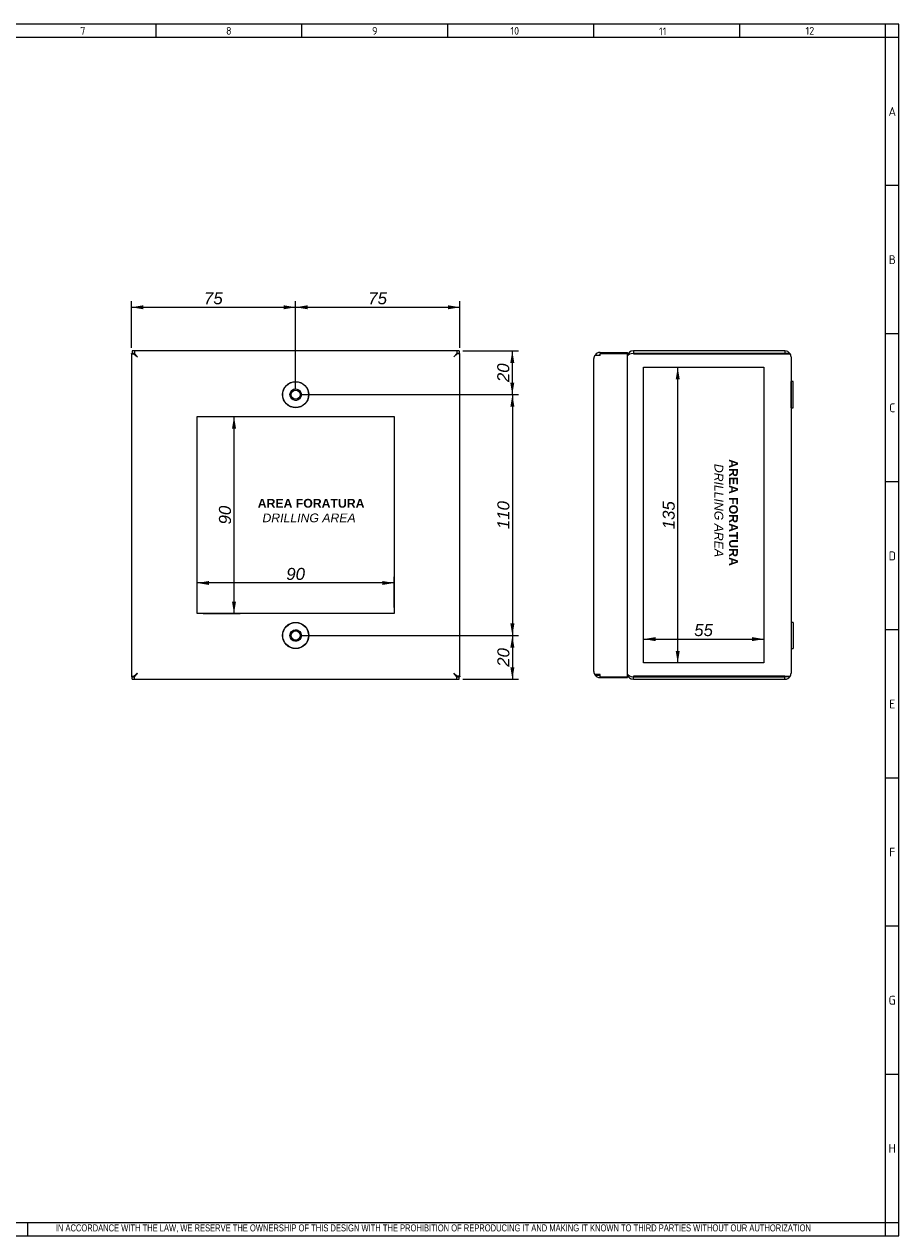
# Model space of a CAD drawing. Extents: x 6 to 412, y 11 to 288.
# Tile 3 of 3: x 212 to 412, y 11 to 288. Entities that reach past the tile are written whole.
import ezdxf
from ezdxf.lldxf.tags import DXFTag

# ---------------------------------------------------------------- set-up
doc = ezdxf.new("R2010")
doc.units = 0
doc.layers.get('0').update_dxf_attribs({"linetype": 'CONTINUOUS'})
for name, color, linetype in [('_TRANSLATION', 7, 'CONTINUOUS'), ('DEFAULT', 7, 'CONTINUOUS'), ('DV4_DEFAULT', 7, 'CONTINUOUS'), ('DV5_DEFAULT', 7, 'CONTINUOUS'), ('S0000000_02', 7, 'CONTINUOUS'), ('S0000000_11', 7, 'CONTINUOUS'), ('S0000000_12', 7, 'CONTINUOUS')]:
    doc.layers.add(name, color=color, linetype=linetype)
doc.styles.add('SEACAD_ARIAL', font='arial.ttf')
doc.styles.add('SEACAD_ARIALI', font='ariali.ttf')
tags = doc.linetypes.add('CENTER2', pattern=[28.575, 19.05, -3.175, 3.175, -3.175]).pattern_tags.tags
tags[10:11] = [DXFTag(74, 4), DXFTag(75, 0), DXFTag(340, '0'), DXFTag(46, 0.0), DXFTag(50, 0.0), DXFTag(44, 0.0), DXFTag(45, 0.0)]
tags[8:9] = [DXFTag(74, 4), DXFTag(75, 0), DXFTag(340, '0'), DXFTag(46, 0.0), DXFTag(50, 0.0), DXFTag(44, 0.0), DXFTag(45, 0.0)]
tags[6:7] = [DXFTag(74, 4), DXFTag(75, 0), DXFTag(340, '0'), DXFTag(46, 0.0), DXFTag(50, 0.0), DXFTag(44, 0.0), DXFTag(45, 0.0)]
tags[4:5] = [DXFTag(74, 4), DXFTag(75, 0), DXFTag(340, '0'), DXFTag(46, 0.0), DXFTag(50, 0.0), DXFTag(44, 0.0), DXFTag(45, 0.0)]
doc.dimstyles.new('ISO', dxfattribs={"dimtxt": 2.75, "dimasz": 2.75, "dimexe": 1.375, "dimexo": 1.375, "dimgap": 0.6875, "dimtad": 1, "dimdec": 1, "dimlfac": 2, "dimtxsty": 'SEACAD_ARIAL', "dimblk1": '_SE_FILLED', "dimblk2": '_SE_FILLED', "dimsah": 1, "dimcen": 1.375, "dimazin": 3, "dimtfac": 0.7, "dimtdec": 3, "dimtmove": 0, "dimatfit": 3})

# ---------------------------------------------------------------- blocks, each defined once
blk = doc.blocks.new('SE3')
at = {"layer": 'DV4_DEFAULT', "color": 7, "linetype": 'CENTER2'}
for p, q in [((251.93, 153.01), (251.93, 198.01)), ((251.93, 198.01), (296.93, 198.01)), ((296.93, 198.01), (296.93, 153.01)), ((296.93, 153.01), (251.93, 153.01))]:
    blk.add_line(p, q, dxfattribs=at)
at = {"layer": 'S0000000_02', "color": 7, "linetype": 'CONTINUOUS'}
for centre, radius in [((274.43, 203.01), 3), ((274.43, 203.01), 2.95), ((274.43, 203.01), 1.3), ((274.43, 203.01), 1.05), ((274.43, 148.01), 3), ((274.43, 148.01), 2.95), ((274.43, 148.01), 1.3), ((274.43, 148.01), 1.05)]:
    blk.add_circle(centre, radius, dxfattribs=at)
for centre in [(274.43, 203.01), (274.43, 148.01)]:
    blk.add_arc(centre, 1.25, 75, 15, dxfattribs=at)
at = {"layer": 'S0000000_11', "color": 7, "linetype": 'CONTINUOUS'}
for p, q in [((237.63, 213.01), (237.13, 213.01)), ((237.13, 213.01), (237.13, 212.41)), ((237.63, 213.01), (237.63, 212.41)), ((311.23, 213.01), (237.63, 213.01)), ((311.23, 213.01), (311.23, 212.41)), ((311.73, 213.01), (311.23, 213.01)), ((311.73, 213.01), (311.73, 212.41)), ((236.93, 212.41), (237.53, 212.41)), ((236.93, 212.31), (236.93, 212.41)), ((236.93, 212.31), (236.93, 138.71)), ((236.93, 212.31), (237.53, 212.31)), ((237.63, 212.41), (237.13, 212.41)), ((237.53, 212.31), (237.53, 212.41)), ((238.33, 211.61), (237.53, 212.41)), ((237.53, 212.41), (238.33, 211.61)), ((237.53, 212.31), (238.33, 211.61)), ((237.63, 212.41), (238.33, 211.61)), ((311.33, 212.41), (310.53, 211.61)), ((311.23, 212.41), (310.53, 211.61)), ((310.53, 211.61), (311.33, 212.41)), ((311.33, 212.31), (310.53, 211.61)), ((311.73, 212.41), (311.23, 212.41)), ((311.33, 212.31), (311.33, 212.41)), ((311.93, 212.41), (311.33, 212.41)), ((311.93, 212.31), (311.33, 212.31)), ((311.93, 212.31), (311.93, 212.41)), ((311.93, 138.71), (311.93, 212.31)), ((236.93, 138.71), (237.53, 138.71)), ((236.93, 138.71), (236.93, 138.61)), ((236.93, 138.61), (237.53, 138.61)), ((237.13, 138.01), (237.13, 138.61)), ((237.13, 138.61), (237.63, 138.61)), ((238.33, 139.41), (237.53, 138.61)), ((237.53, 138.71), (238.33, 139.41)), ((237.53, 138.61), (238.33, 139.41)), ((237.53, 138.71), (237.53, 138.61)), ((237.63, 138.61), (238.33, 139.41)), ((237.63, 138.01), (237.63, 138.61)), ((311.33, 138.71), (310.53, 139.41)), ((310.53, 139.41), (311.33, 138.61)), ((311.23, 138.61), (310.53, 139.41)), ((311.33, 138.61), (310.53, 139.41)), ((311.23, 138.01), (311.23, 138.61)), ((311.23, 138.61), (311.73, 138.61)), ((311.93, 138.71), (311.33, 138.71)), ((311.33, 138.71), (311.33, 138.61)), ((311.93, 138.61), (311.33, 138.61)), ((311.73, 138.01), (311.73, 138.61)), ((311.93, 138.71), (311.93, 138.61)), ((237.13, 138.01), (237.63, 138.01)), ((237.63, 138.01), (311.23, 138.01)), ((311.23, 138.01), (311.73, 138.01))]:
    blk.add_line(p, q, dxfattribs=at)
at = {"layer": 'S0000000_12', "color": 7, "linetype": 'CONTINUOUS'}
for p, q in [((237.3, 212.41), (237.3, 212.41)), ((311.55, 212.41), (311.55, 212.41)), ((237.3, 138.61), (237.3, 138.61)), ((311.55, 138.61), (311.55, 138.61))]:
    blk.add_line(p, q, dxfattribs=at)
blk = doc.blocks.new('SE4')
at = {"layer": 'DV5_DEFAULT', "color": 7, "linetype": 'CENTER2'}
for p, q in [((353.84, 141.76), (353.84, 209.26)), ((353.84, 209.26), (381.31, 209.26)), ((381.31, 209.26), (381.31, 141.76)), ((381.31, 141.76), (353.84, 141.76))]:
    blk.add_line(p, q, dxfattribs=at)
at = {"layer": 'S0000000_02', "color": 7, "linetype": 'CONTINUOUS'}
for p, q in [((387.56, 206.01), (387.51, 205.96)), ((387.56, 200.01), (387.56, 206.01)), ((387.96, 206.01), (387.56, 206.01)), ((387.96, 200.01), (387.96, 206.01)), ((388.01, 205.96), (387.96, 206.01)), ((388.01, 200.06), (388.01, 205.96)), ((387.51, 200.06), (387.56, 200.01)), ((387.56, 200.01), (387.96, 200.01)), ((387.96, 200.01), (388.01, 200.06)), ((387.56, 151.01), (387.51, 150.96)), ((387.56, 151.01), (387.56, 145.01)), ((387.96, 151.01), (387.56, 151.01)), ((387.96, 151.01), (387.96, 145.01)), ((388.01, 150.96), (387.96, 151.01)), ((388.01, 150.96), (388.01, 145.06)), ((387.51, 145.06), (387.56, 145.01)), ((387.56, 145.01), (387.96, 145.01)), ((387.96, 145.01), (388.01, 145.06))]:
    blk.add_line(p, q, dxfattribs=at)
at = {"layer": 'S0000000_11', "color": 7, "linetype": 'CONTINUOUS'}
for p, q in [((351.51, 213.01), (351.51, 212.41)), ((386.11, 213.01), (351.51, 213.01)), ((386.11, 213.01), (386.11, 212.41)), ((351.51, 212.31), (351.51, 212.41)), ((386.11, 212.41), (351.51, 212.41)), ((351.51, 212.31), (386.11, 212.31)), ((387.26, 212.41), (386.11, 212.41)), ((386.11, 212.31), (387.26, 212.31)), ((387.51, 211.61), (387.51, 139.41)), ((351.51, 138.71), (351.51, 138.61)), ((386.11, 138.71), (351.51, 138.71)), ((351.51, 138.01), (351.51, 138.61)), ((351.51, 138.61), (386.11, 138.61)), ((386.11, 138.71), (387.26, 138.71)), ((387.26, 138.61), (386.11, 138.61)), ((386.11, 138.01), (386.11, 138.61)), ((351.51, 138.01), (386.11, 138.01))]:
    blk.add_line(p, q, dxfattribs=at)
for centre, radius, start, end in [((351.51, 211.61), 1.4, 90, 169.1559), ((386.11, 211.61), 1.4, 34.8499, 90), ((351.51, 211.61), 0.8, 90, 94.1514), ((386.11, 211.61), 0.8, 61.045, 90), ((386.11, 211.61), 1.4, 0, 34.8499), ((351.51, 139.41), 1.4, 190.8441, 270), ((351.51, 139.41), 0.8, 265.8486, 270), ((386.11, 139.41), 0.8, 270, 298.955), ((386.11, 139.41), 1.4, 270, 325.1501), ((386.11, 139.41), 1.4, 325.1501, 0)]:
    blk.add_arc(centre, radius, start, end, dxfattribs=at)
for centre, major_axis, ratio, start_param, end_param in [((351.51, 211.61), (-1.4, 0), 0.571429, 4.712389, 6.093921), ((386.11, 211.61), (-1.4, 0), 0.875, 3.141593, 3.749838), ((351.51, 139.41), (1.4, 0), 0.571429, 3.330857, 4.712389), ((386.11, 139.41), (-1.4, 0), 0.875, 2.533347, 3.141593)]:
    blk.add_ellipse(centre, major_axis=major_axis, ratio=ratio, start_param=start_param, end_param=end_param, dxfattribs=at)
at = {"layer": 'S0000000_12', "color": 7, "linetype": 'CONTINUOUS'}
for p, q in [((342.51, 139.79), (342.51, 211.24)), ((342.76, 212.04), (343.91, 212.04)), ((343.91, 211.94), (342.76, 211.94)), ((343.91, 212.64), (350.14, 212.64)), ((343.91, 212.44), (350.14, 212.44)), ((343.91, 211.94), (343.91, 212.44)), ((350.14, 212.44), (350.14, 212.64)), ((350.14, 138.58), (350.14, 212.44)), ((343.91, 139.09), (342.76, 139.09)), ((342.76, 138.99), (343.91, 138.99)), ((343.91, 138.58), (343.91, 139.09)), ((343.91, 138.58), (350.14, 138.58)), ((343.91, 138.39), (350.14, 138.39)), ((350.14, 138.58), (350.14, 138.39))]:
    blk.add_line(p, q, dxfattribs=at)
for centre, radius, start, end in [((343.91, 211.24), 1.4, 145.1501, 180), ((343.91, 211.24), 1.4, 90, 145.1501), ((343.91, 211.24), 0.8, 90, 119.0162), ((343.91, 139.79), 1.4, 180, 214.8499), ((343.91, 139.79), 1.4, 214.8499, 270), ((343.91, 139.79), 0.8, 240.9838, 270)]:
    blk.add_arc(centre, radius, start, end, dxfattribs=at)
for centre, start_param, end_param in [((343.91, 211.24), 2.533347, 3.141593), ((343.91, 139.79), 3.141593, 3.749838)]:
    blk.add_ellipse(centre, major_axis=(1.4, 0), ratio=0.874482, start_param=start_param, end_param=end_param, dxfattribs=at)
blk = doc.blocks.new('DMBLK7')
at = {"layer": '_TRANSLATION', "linetype": 'CONTINUOUS'}
for points in [[(362.1, 206.51), (361.64, 209.26), (361.18, 206.51)], [(362.1, 144.51), (361.18, 144.51), (361.64, 141.76)]]:
    blk.add_hatch(color=7, dxfattribs=at).paths.add_polyline_path(points)
at = {"layer": '_TRANSLATION', "color": 7, "linetype": 'CONTINUOUS'}
blk.add_line((361.64, 141.76), (361.64, 209.26), dxfattribs=at)
at = {"layer": '_TRANSLATION', "color": 7, "linetype": 'CONTINUOUS', "style": 'SEACAD_ARIALI'}
blk.add_text('135', height=2.75, rotation=90, dxfattribs=at).set_placement((360.95, 172.27))
blk = doc.blocks.new('_SE_FILLED')
at = {"color": 0}
blk.add_line((0, 0), (-1, 0), dxfattribs=at)
blk.add_solid([(0, 0), (-1, -0.1665), (-1, 0.1665), (0, 0)], dxfattribs=at)
blk = doc.blocks.new('DMBLK8')
at = {"layer": '_TRANSLATION', "linetype": 'CONTINUOUS'}
for points in [[(356.59, 147.65), (353.84, 147.19), (356.59, 146.73)], [(378.56, 147.65), (378.56, 146.73), (381.31, 147.19)]]:
    blk.add_hatch(color=7, dxfattribs=at).paths.add_polyline_path(points)
at = {"layer": '_TRANSLATION', "color": 7, "linetype": 'CONTINUOUS'}
blk.add_line((353.84, 147.19), (381.31, 147.19), dxfattribs=at)
at = {"layer": '_TRANSLATION', "color": 7, "linetype": 'CONTINUOUS', "style": 'SEACAD_ARIALI'}
blk.add_text('55', height=2.75, dxfattribs=at).set_placement((365.4, 147.88))
blk = doc.blocks.new('DMBLK9')
at = {"layer": '_TRANSLATION', "linetype": 'CONTINUOUS'}
for points in [[(260.82, 195.26), (260.36, 198.01), (259.9, 195.26)], [(260.82, 155.76), (259.9, 155.76), (260.36, 153.01)]]:
    blk.add_hatch(color=7, dxfattribs=at).paths.add_polyline_path(points)
at = {"layer": '_TRANSLATION', "color": 7, "linetype": 'CONTINUOUS'}
for p, q in [((253.3, 198.01), (261.74, 198.01)), ((260.36, 153.01), (260.36, 198.01)), ((253.3, 153.01), (261.74, 153.01))]:
    blk.add_line(p, q, dxfattribs=at)
at = {"layer": '_TRANSLATION', "color": 7, "linetype": 'CONTINUOUS', "style": 'SEACAD_ARIALI'}
blk.add_text('90', height=2.75, rotation=90, dxfattribs=at).set_placement((259.67, 173.37))
blk = doc.blocks.new('DMBLK10')
at = {"layer": '_TRANSLATION', "linetype": 'CONTINUOUS'}
for points in [[(254.68, 160.47), (251.93, 160.01), (254.68, 159.55)], [(294.18, 160.47), (294.18, 159.55), (296.93, 160.01)]]:
    blk.add_hatch(color=7, dxfattribs=at).paths.add_polyline_path(points)
at = {"layer": '_TRANSLATION', "color": 7, "linetype": 'CONTINUOUS'}
for p, q in [((251.93, 154.39), (251.93, 161.39)), ((296.93, 154.39), (296.93, 161.39)), ((296.93, 160.01), (251.93, 160.01))]:
    blk.add_line(p, q, dxfattribs=at)
at = {"layer": '_TRANSLATION', "color": 7, "linetype": 'CONTINUOUS', "style": 'SEACAD_ARIALI'}
blk.add_text('90', height=2.75, dxfattribs=at).set_placement((272.29, 160.7))
blk = doc.blocks.new('DMBLK11')
at = {"layer": '_TRANSLATION', "linetype": 'CONTINUOUS'}
for points in [[(239.68, 223.42), (236.93, 222.96), (239.68, 222.5)], [(271.68, 223.42), (271.68, 222.5), (274.43, 222.96)]]:
    blk.add_hatch(color=7, dxfattribs=at).paths.add_polyline_path(points)
at = {"layer": '_TRANSLATION', "color": 7, "linetype": 'CONTINUOUS'}
for p, q in [((236.93, 213.69), (236.93, 224.33)), ((274.43, 204.39), (274.43, 224.33)), ((236.93, 222.96), (274.43, 222.96))]:
    blk.add_line(p, q, dxfattribs=at)
at = {"layer": '_TRANSLATION', "color": 7, "linetype": 'CONTINUOUS', "style": 'SEACAD_ARIALI'}
blk.add_text('75', height=2.75, dxfattribs=at).set_placement((253.51, 223.65))
blk = doc.blocks.new('DMBLK12')
at = {"layer": '_TRANSLATION', "linetype": 'CONTINUOUS'}
for points in [[(277.18, 223.42), (274.43, 222.96), (277.18, 222.5)], [(309.18, 223.42), (309.18, 222.5), (311.93, 222.96)]]:
    blk.add_hatch(color=7, dxfattribs=at).paths.add_polyline_path(points)
at = {"layer": '_TRANSLATION', "color": 7, "linetype": 'CONTINUOUS'}
for p, q in [((274.43, 214.39), (274.43, 224.33)), ((311.93, 213.69), (311.93, 224.33)), ((274.43, 222.96), (311.93, 222.96))]:
    blk.add_line(p, q, dxfattribs=at)
at = {"layer": '_TRANSLATION', "color": 7, "linetype": 'CONTINUOUS', "style": 'SEACAD_ARIALI'}
blk.add_text('75', height=2.75, dxfattribs=at).set_placement((291.01, 223.65))
blk = doc.blocks.new('DMBLK13')
at = {"layer": '_TRANSLATION', "linetype": 'CONTINUOUS'}
for points in [[(324.34, 210.26), (323.88, 213.01), (323.42, 210.26)], [(324.34, 205.76), (323.42, 205.76), (323.88, 203.01)]]:
    blk.add_hatch(color=7, dxfattribs=at).paths.add_polyline_path(points)
at = {"layer": '_TRANSLATION', "color": 7, "linetype": 'CONTINUOUS'}
for p, q in [((312.6, 213.01), (325.26, 213.01)), ((323.88, 213.01), (323.88, 203.01)), ((275.8, 203.01), (325.26, 203.01))]:
    blk.add_line(p, q, dxfattribs=at)
at = {"layer": '_TRANSLATION', "color": 7, "linetype": 'CONTINUOUS', "style": 'SEACAD_ARIALI'}
blk.add_text('20', height=2.75, rotation=90, dxfattribs=at).set_placement((323.19, 205.87))
blk = doc.blocks.new('DMBLK14')
at = {"layer": '_TRANSLATION', "linetype": 'CONTINUOUS'}
for points in [[(324.36, 200.26), (323.9, 203.01), (323.44, 200.26)], [(324.36, 150.76), (323.44, 150.76), (323.9, 148.01)]]:
    blk.add_hatch(color=7, dxfattribs=at).paths.add_polyline_path(points)
at = {"layer": '_TRANSLATION', "color": 7, "linetype": 'CONTINUOUS'}
for p, q in [((275.8, 203.01), (325.27, 203.01)), ((323.9, 203.01), (323.9, 148.01)), ((275.8, 148.01), (325.27, 148.01))]:
    blk.add_line(p, q, dxfattribs=at)
at = {"layer": '_TRANSLATION', "color": 7, "linetype": 'CONTINUOUS', "style": 'SEACAD_ARIALI'}
blk.add_text('110', height=2.75, rotation=90, dxfattribs=at).set_placement((323.21, 172.3))
blk = doc.blocks.new('DMBLK15')
at = {"layer": '_TRANSLATION', "linetype": 'CONTINUOUS'}
for points in [[(324.36, 145.26), (323.9, 148.01), (323.44, 145.26)], [(324.36, 140.76), (323.44, 140.76), (323.9, 138.01)]]:
    blk.add_hatch(color=7, dxfattribs=at).paths.add_polyline_path(points)
at = {"layer": '_TRANSLATION', "color": 7, "linetype": 'CONTINUOUS'}
for p, q in [((275.8, 148.01), (325.27, 148.01)), ((323.9, 148.01), (323.9, 138.01)), ((312.6, 138.01), (325.27, 138.01))]:
    blk.add_line(p, q, dxfattribs=at)
at = {"layer": '_TRANSLATION', "color": 7, "linetype": 'CONTINUOUS', "style": 'SEACAD_ARIALI'}
blk.add_text('20', height=2.75, rotation=90, dxfattribs=at).set_placement((323.21, 140.87))

msp = doc.modelspace()

# ---------------------------------------------------------------- linework, layer by layer
at = {"color": 7, "linetype": 'CONTINUOUS'}
for p, q in [((412.092, 287.588), (6.234, 287.588)), ((242.48, 287.588), (242.48, 284.56)), ((275.797, 287.588), (275.797, 284.56)), ((309.113, 287.588), (309.113, 284.56)), ((342.43, 287.588), (342.43, 284.56)), ((375.747, 287.588), (375.747, 284.56)), ((412.092, 10.959), (412.092, 287.588)), ((412.092, 250.738), (409.063, 250.738)), ((412.092, 216.917), (409.063, 216.917)), ((412.092, 183.095), (409.063, 183.095)), ((412.092, 149.274), (409.063, 149.274)), ((412.092, 115.452), (409.063, 115.452)), ((412.092, 81.631), (409.063, 81.631)), ((412.092, 47.809), (409.063, 47.809)), ((213.272, 10.954), (213.272, 13.983)), ((6.234, 10.959), (412.092, 10.959))]:
    msp.add_line(p, q, dxfattribs=at)
at = {"layer": 'DEFAULT', "color": 7, "linetype": 'CONTINUOUS'}
for p, q in [((409.063, 10.959), (409.063, 287.588)), ((412.092, 284.56), (6.234, 284.56)), ((6.234, 13.988), (412.092, 13.988))]:
    msp.add_line(p, q, dxfattribs=at)

# ---------------------------------------------------------------- block references
at = {"layer": '_TRANSLATION'}
for name in ['SE3', 'SE4']:
    msp.add_blockref(name, (0, 0), dxfattribs=at)

# ---------------------------------------------------------------- texts
for s, insert, char_height, width, attachment_point in [('{\\fSolid Edge ANSI|b0||i0||c0|p34;\\C7;\\H1.766793;\\W1.;7}', (225.852, 285.196), 1.76679, 1.98765, 8), ('{\\fSolid Edge ANSI|b0||i0||c0|p34;\\C7;\\H1.766793;\\W1.;8}', (259.168, 285.196), 1.76679, 1.98765, 8), ('{\\fSolid Edge ANSI|b0||i0||c0|p34;\\C7;\\H1.766793;\\W1.;9}', (292.485, 285.196), 1.76679, 1.98765, 8), ('{\\fSolid Edge ANSI|b0||i0||c0|p34;\\C7;\\H1.766793;\\W1.;10}', (324.438, 285.196), 1.76679, 11.1986, 8), ('{\\fSolid Edge ANSI|b0||i0||c0|p34;\\C7;\\H1.766793;\\W1.;11}', (358.218, 285.073), 1.76679, 10.09104, 8), ('{\\fSolid Edge ANSI|b0||i0||c0|p34;\\C7;\\H1.766793;\\W1.;12}', (391.814, 285.196), 1.76679, 8.86043, 8), ('{\\fSolid Edge ANSI|b0||i0||c0|p34;\\C7;\\H2.019192;\\W1.;A}', (410.612, 266.645), 2.01919, 2.2716, 8), ('{\\fSolid Edge ANSI|b0||i0||c0|p34;\\C7;\\H2.019192;\\W1.;B}', (410.616, 232.824), 2.01919, 2.524, 8), ('{\\fSolid Edge ANSI|b0||i0||c0|p34;\\C7;\\H2.019192;\\W1.;C}', (410.614, 199.002), 2.01919, 2.3978, 8), ('{\\fSolid Edge ANSI|b0||i0||c0|p34;\\C7;\\H2.019192;\\W1.;D}', (410.616, 165.181), 2.01919, 2.524, 8), ('{\\fSolid Edge ANSI|b0||i0||c0|p34;\\C7;\\H2.019192;\\W1.;E}', (410.614, 131.359), 2.01919, 2.3978, 8), ('{\\fSolid Edge ANSI|b0||i0||c0|p34;\\C7;\\H2.019192;\\W1.;F}', (410.612, 97.538), 2.01919, 2.2716, 8), ('{\\fSolid Edge ANSI|b0||i0||c0|p34;\\C7;\\H2.019192;\\W1.;G}', (410.586, 63.716), 2.01919, 2.5871, 8), ('{\\fSolid Edge ANSI|b0||i0||c0|p34;\\C7;\\H2.019192;\\W1.;H}', (410.588, 29.895), 2.01919, 2.7133, 8), ('{\\fArial Narrow|b0||i0||c0|p34;\\C7;\\H1.6;\\W0.94;IN ACCORDANCE WITH THE LAW, WE RESERVE THE OWNERSHIP OF THIS DESIGN WITH THE PROHIBITION OF REPRODUCING IT AND MAKING IT KNOWN TO THIRD PARTIES WITHOUT OUR AUTHORIZATION}', (219.688, 11.652), 1.6, 181.99571, 7)]:
    msp.add_mtext(s, dxfattribs=dict(insert=insert, char_height=char_height, width=width, attachment_point=attachment_point))
at = {"layer": '_TRANSLATION', "insert": (372.683, 176.558), "char_height": 2.4, "width": 27.97083, "attachment_point": 5, "rotation": 270}
msp.add_mtext('{\\fArial|b0||i0||c0|p34;\\C7;\\H2.4;\\W1.; }{\\fArial|b1||i0||c0|p34;\\C7;\\H2.;\\W1.;AREA FORATURA \\P}{\\fArial|b0||i1||c0|p34;\\C7;\\H2.;\\W1.;DRILLING AREA}', dxfattribs=at)
at = {"layer": '_TRANSLATION', "insert": (277.489, 176.524), "char_height": 2.4, "width": 27.97083, "attachment_point": 5}
msp.add_mtext('{\\fArial|b0||i0||c0|p34;\\C7;\\H2.4;\\W1.; }{\\fArial|b1||i0||c0|p34;\\C7;\\H2.;\\W1.;AREA FORATURA \\P}{\\fArial|b0||i1||c0|p34;\\C7;\\H2.;\\W1.;DRILLING AREA}', dxfattribs=at)

# ---------------------------------------------------------------- dimensions: what is measured, and where the dimension line sits
at = {"layer": '_TRANSLATION', "color": 7, "linetype": 'CONTINUOUS'}
for base, p1, p2, picture, middle in [((274.427, 222.958), (236.927, 212.311), (274.427, 203.011), 'DMBLK11', (255.677, 222.958)), ((311.927, 222.958), (274.427, 213.011), (311.927, 212.311), 'DMBLK12', (293.177, 222.958)), ((251.927, 160.01), (296.927, 153.011), (251.927, 153.011), 'DMBLK10', (274.427, 160.01))]:
    dim = msp.add_linear_dim(base=base, p1=p1, p2=p2, text='\\A1;<>', dimstyle='ISO', dxfattribs=at)
    dim.commit()
    dim.dimension.update_dxf_attribs({"geometry": picture, "text_midpoint": middle, "dimtype": 160})
for base, p1, p2, angle, picture, middle, dimtype in [((323.881, 203.011), (311.227, 213.011), (274.427, 203.011), 90, 'DMBLK13', (323.881, 208.011), 160), ((361.642, 141.761), (353.836, 141.761), (353.836, 209.261), 90, 'DMBLK7', (361.642, 175.511), 161), ((323.899, 203.011), (274.427, 203.011), (274.427, 148.011), 270, 'DMBLK14', (323.899, 175.511), 161), ((260.361, 153.011), (251.927, 153.011), (251.927, 198.011), 90, 'DMBLK9', (260.361, 175.511), 161), ((353.835594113, 147.193118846), (353.835594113, 141.761349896), (381.310594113, 141.761349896), 0, 'DMBLK8', (367.573093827, 147.193118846), 161), ((323.899, 138.011), (274.427, 148.011), (311.227, 138.011), 90, 'DMBLK15', (323.899, 143.011), 160)]:
    dim = msp.add_linear_dim(base=base, p1=p1, p2=p2, angle=angle, text='\\A1;<>', dimstyle='ISO', dxfattribs=at)
    dim.commit()
    dim.dimension.update_dxf_attribs({"geometry": picture, "text_midpoint": middle, "dimtype": dimtype})

doc.saveas('drawing.dxf')
